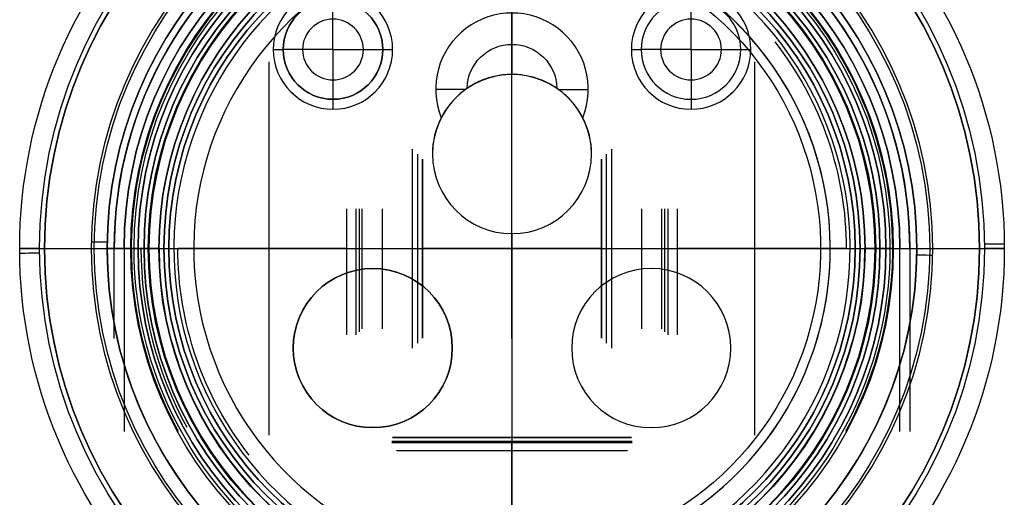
# Model space of a CAD drawing. Header units: centimetres. Extents: x -47.8 to 2.5, y -24.6 to 2.8.
# Tile 15 of 17: x -32.5 to -27.5, y -1.3 to 1.2. Entities that reach past the tile are written whole.
import ezdxf

# ---------------------------------------------------------------- set-up
doc = ezdxf.new("R2010")
doc.units = ezdxf.units.CM
doc.layers.add('Default', color=7, linetype='Continuous', true_color=0x000000)

# ---------------------------------------------------------------- blocks, each defined once
blk = doc.blocks.new('1885_JCZ_AF3')
at = {"layer": 'Default'}
for p, q in [((0, 54.3, 18.8), (0, 54.50000001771, 19.00000001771)), ((0, 54.3, -18.79999999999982), (0, 54.50000001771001, -19.00000001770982)), ((18.8, 54.3), (19.00000001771, 54.50000001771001)), ((0, 54.3, -18.8), (0, 52.87251213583, -18.8)), ((0, 54.3, 18.8), (0, 52.87251213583, 18.8)), ((0, 52.60857197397, 20.35), (0, 5.799999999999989, 20.35)), ((0, 52.60857197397, -20.35), (0, 5.799999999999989, -20.35)), ((0, 51.32748786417, -18.8), (0, 44.07251213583, -18.8)), ((0, 51.32748786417, 18.8), (0, 44.07251213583, 18.8)), ((0, 42.52748786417, -18.8), (0, 39.3, -18.8)), ((0, 42.52748786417, 18.8), (0, 39.3, 18.8)), ((0, 38.25, 17.75), (0, 39.3, 18.8)), ((0, 38.25, -17.75), (0, 39.3, -18.8)), ((0, 38.25, 17.75), (0, 6, 17.75)), ((0, 38.25, -17.75), (0, 6, -17.75)), ((17.75, 6), (-17.75, 6)), ((-9, 5.499999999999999, 7.5), (-9, 6, 7)), ((-9, 5.499999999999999, 12.5), (-9, 6, 13)), ((-7, 0, -9), (-7, 6, -9)), ((-7, 0, -1), (-7, 6, -1)), ((0, 6, 17.75), (0, 6, 8.749999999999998)), ((0, 6, 0.7499999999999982), (0, 6, -17.75)), ((0, 0, 0.75), (0, 5.999999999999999, 0.75)), ((0, 1.854041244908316, 8.75), (0, 5.999999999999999, 8.75)), ((7, 6, -9), (7, -1.332267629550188e-15, -9)), ((7, 6, -1), (7, -1.332267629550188e-15, -1)), ((9, 5.499999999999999, 7.5), (9, 6, 7)), ((9, 5.499999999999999, 12.5), (9, 6, 13)), ((-9, 2, 12.5), (-9, 5.5, 12.5)), ((-9, 2, 7.5), (-9, 5.5, 7.5)), ((9, 5.5, 12.5), (9, 2, 12.5)), ((9, 5.5, 7.5), (9, 2, 7.5)), ((-21.15, 5), (-23.75, 5)), ((0, 5, 23.75), (0, 5, 21.15)), ((0, 5, -21.15), (0, 5, -23.75)), ((23.75, 5), (21.15, 5)), ((0, 4, -24.75), (0, -8.770761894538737e-15, -24.75)), ((0, 4, 24.75), (0, -8.770761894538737e-15, 24.75)), ((-9, 0.4978484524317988, 10), (-9, 2.000000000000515, 7.500000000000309)), ((-9, 0.4978484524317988, 10), (-9, 2.000000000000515, 12.49999999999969)), ((9, 0.4978484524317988, 10), (9, 2.000000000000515, 7.500000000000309)), ((9, 0.4978484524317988, 10), (9, 2.000000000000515, 12.49999999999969)), ((-21, 1.8), (-23.5, 1.8)), ((1.4210854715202e-14, 1.85407687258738, 8.750018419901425), (1.4210854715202e-14, -3.176903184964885e-13, 11.83572051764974)), ((0, 1.8, 21), (0, -6.716849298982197e-15, 21)), ((0, 1.8, -21), (0, -6.716849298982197e-15, -21)), ((-1.77635683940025e-15, 1.8, 23.5), (-1.77635683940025e-15, 1.8, 21)), ((-1.77635683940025e-15, 1.8, -21), (-1.77635683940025e-15, 1.8, -23.5)), ((0, 1.8, 23.5), (0, -6.716849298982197e-15, 23.5)), ((0, 1.8, -23.5), (0, -6.716849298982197e-15, -23.5)), ((23.5, 1.8), (21, 1.8)), ((-2.329262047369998, 0.9051715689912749, 8), (-3.835720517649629, -2.564615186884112e-13, 8)), ((2.329259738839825, 0.9051729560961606, 8), (3.835720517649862, -3.795297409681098e-13, 8)), ((-23.49999999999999, 0), (-24.74999999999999, 0)), ((21, 0), (-21, 0)), ((0, 0, 24.75), (0, 0, 23.5)), ((0, 0, -23.49999999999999), (0, 0, -24.74999999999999)), ((0, 0, 21), (0, 0, 11.8357205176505)), ((0, 0, 0.75), (0, 0, -21)), ((24.75, 0), (23.5, 0))]:
    blk.add_line(p, q, dxfattribs=at)
at = {"layer": 'Default', "extrusion": (-8.090235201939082e-06, 5.603617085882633e-06, 0.9999999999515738)}
blk.add_arc((-18.34999999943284, 52.60857199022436, 0.0004594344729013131), 1.999999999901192, 108.9655755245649, 180.0000005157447, dxfattribs=at)
at = {"layer": 'Default', "extrusion": (0.000163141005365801, 0, 0.9999999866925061)}
blk.add_arc((-18.35, 52.60857199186), 2, 108.9655755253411, 180, dxfattribs=at)
at = {"layer": 'Default', "extrusion": (0, -1, 0)}
for centre, radius, start, end in [((-1.359665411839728e-15, 1.778497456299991e-13, -54.50000001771), 19.00000001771, 179.9999990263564, 1.111739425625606e-06), ((4.16691664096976e-16, -1.058791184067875e-22, -54.50000001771), 19.00000001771, 1.111739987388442e-06, 179.9999990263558), ((0, 0, -53.586256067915), 18.8, 180, 0), ((0, 0, -53.586256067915), 18.8, 0, 180), ((-1.776356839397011e-15, -1.227845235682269e-25, -52.60857197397), 20.35, 2.991005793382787e-10, 180.0000000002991), ((3.239482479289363e-27, -3.877409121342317e-26, -52.60857197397), 20.35, 180.0000000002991, 2.991075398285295e-10), ((-7.069900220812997e-13, 0, -52.1), 19.16500000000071, 180, 0), ((7.069900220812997e-13, 0, -52.1), 19.16500000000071, 7.016709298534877e-15, 180), ((0, 0, -51.32748786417), 18.8, 180, 0), ((-1.77635683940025e-15, 0, -51.32748786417), 18.8, 7.016709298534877e-15, 180), ((0, 0, -47.7), 18.8, 180, 0), ((0, 0, -47.7), 18.8, 0, 180), ((7.105427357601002e-13, 0, -43.3), 19.16500000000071, 7.016709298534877e-15, 180), ((-7.069900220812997e-13, 0, -43.3), 19.16500000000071, 180, 0), ((0, 0, -42.52748786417), 18.8, 180, 0), ((1.77635683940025e-15, 0, -42.52748786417), 18.8, 7.016709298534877e-15, 180), ((0, 0, -40.913743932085), 18.8, 180, 0), ((0, 0, -40.913743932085), 18.8, 0, 180), ((0, 0, -38.25), 17.75, 180, 0), ((0, 0, -29.204285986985), 20.35, 0, 180), ((0, 0, -29.204285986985), 20.35, 180, 0), ((0, 0, -22.125), 17.75, 0, 180), ((0, 0, -22.125), 17.75, 180, 0), ((0, 0, -5), 23.75, 180, 0), ((0, 0, -5), 23.75, 0, 180), ((0, 0, -5), 23.75, 180, 0), ((0, 0, -5), 23.75, 0, 180), ((0, 0, -4), 24.75, 180, 0), ((0, 0, -4), 24.75, 0, 180), ((9, 10, -3.75), 2.5, 0, 180), ((9, 10, -3.75), 2.5, 180, 0), ((7, -5, -2.999999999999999), 4, 180, 0), ((7, -5, -2.999999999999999), 4, 0, 180), ((0, 0, -1.999999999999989), 24.75, 180, 0), ((0, 0, -1.999999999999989), 24.75, 0, 180), ((0, 0, -1.8), 23.5, 7.016709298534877e-15, 180), ((0, 0, -1.8), 23.5, 180, 0), ((0, 0, -1.8), 21, 7.016709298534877e-15, 180), ((0, 0, -1.8), 21, 180, 0), ((0, 0, -0.8999999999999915), 23.5, 0, 180), ((0, 0, -0.8999999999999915), 23.5, 180, 0), ((0, 0, -0.8999999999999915), 21, 0, 180), ((0, 0, -0.8999999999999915), 21, 180, 0), ((1.4210854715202e-14, 8, -0.9461574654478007), 2.261050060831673, 1.212517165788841, 178.7883733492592), ((0, 0), 24.75, 180, 0), ((0, 0), 24.75, 7.016709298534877e-15, 180), ((0, 0), 21, 7.016709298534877e-15, 180), ((0, 0), 21, 180, 0)]:
    blk.add_arc(centre, radius, start, end, dxfattribs=at)
at = {"layer": 'Default', "extrusion": (-0.9999999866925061, 0, 0.000163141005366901)}
blk.add_arc((-52.60857199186, -18.35), 2, 198.9655755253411, 270, dxfattribs=at)
at = {"layer": 'Default', "extrusion": (0.9999999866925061, 0, -0.000163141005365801)}
blk.add_arc((52.60857199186, 18.35), 2, 18.96557552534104, 90, dxfattribs=at)
at = {"layer": 'Default', "extrusion": (-0.000163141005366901, 0, -0.9999999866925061)}
blk.add_arc((-18.35, 52.60857199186), 2, 108.9655755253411, 180, dxfattribs=at)
at = {"layer": 'Default', "extrusion": (7.57798364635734e-06, 5.603617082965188e-06, -0.9999999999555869)}
blk.add_arc((-18.34999999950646, 52.60857199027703, 0.0004490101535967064), 1.999999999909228, 108.9655755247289, 180.00000051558, dxfattribs=at)
at = {"layer": 'Default', "extrusion": (0, 1, 0)}
for centre, radius, start, end in [((0, 0, 54.3), 18.8, 7.016709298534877e-15, 180), ((0, 0, 54.3), 18.8, 180, 0), ((0, 0, 52.87251213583), 18.8, 180, 0), ((-1.77635683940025e-15, 0, 52.87251213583), 18.8, 7.016709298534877e-15, 180), ((0, 0, 44.07251213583), 18.8, 180, 0), ((-1.77635683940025e-15, 0, 44.07251213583), 18.8, 7.016709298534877e-15, 180), ((0, 0, 39.3), 18.8, 180, 0), ((0, 0, 39.3), 18.8, 0, 180), ((0, 0, 38.25), 17.75, 7.016709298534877e-15, 180), ((0, 0, 6), 17.75, 0, 180), ((0, 0, 6), 17.75, 180, 0), ((9, 10, 6), 3, 180, 0), ((9, 10, 6), 3, 0, 180), ((7, -5, 6), 4, 180, 0), ((7, -5, 6), 4, 0, 180), ((0, 4.75, 6), 4, 180, 0), ((0, 4.75, 6), 4, 0, 180), ((-7, -5, 6), 4, 180, 0), ((-7, -5, 6), 4, 1.272221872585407e-14, 180), ((-9, 10, 6), 3, 180, 0), ((-9, 10, 6), 3, 0, 180), ((-2.05218420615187e-54, 7.174648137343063e-43, 5.8), 20.35, 180, 0), ((1.154353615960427e-54, -7.174648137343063e-43, 5.8), 20.35, 7.016709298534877e-15, 180), ((9, 10, 5.5), 2.5, 180, 0), ((9, 10, 5.5), 2.5, 0, 180), ((-9, 10, 5.5), 2.5, 180, 0), ((-9, 10, 5.5), 2.5, 0, 180), ((-3.707785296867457e-53, 0, 5), 21.15, 180, 0), ((4.936400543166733e-53, 0, 5), 21.15, 7.016709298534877e-15, 180), ((9, 10, 3.75), 2.5, 0, 180), ((9, 10, 3.75), 2.5, 180, 0), ((7, -5, 2.999999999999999), 4, 180, 0), ((7, -5, 2.999999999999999), 4, 0, 180), ((0, 4.75, 3), 4, 180, 0), ((0, 4.75, 3), 4, 0, 180), ((9, 10, 2), 2.5, 0, 180), ((9, 10, 2), 2.5, 180, 0), ((-9, 10, 2), 2.5, 0, 180), ((-9, 10, 2), 2.5, 180, 0), ((9, 10, 1.415004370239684), 1.52640377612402, 180, 0), ((9, 10, 1.415004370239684), 1.52640377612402, 0, 180), ((-9, 10, 1.415004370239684), 1.52640377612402, 180, 0), ((-9, 10, 1.415004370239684), 1.52640377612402, 0, 180), ((7, -5), 4, 180, 0), ((7, -5), 4, 0, 180), ((-2.001427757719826e-13, 8.000000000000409), 3.83572051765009, 338.1597969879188, 201.8402030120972), ((0, 4.75), 4, 180, 0), ((-6.03161964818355e-12, 4.74999999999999), 4.000000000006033, 1.399444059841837e-13, 27.11381519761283), ((-7, -5), 4, 180, 0), ((-7, -5), 4, 1.272221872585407e-14, 180), ((1.84430248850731e-12, 4.750000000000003), 4.000000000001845, 152.8861848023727, 180), ((0, 0), 23.5, 0, 180), ((0, 0), 23.5, 180, 0)]:
    blk.add_arc(centre, radius, start, end, dxfattribs=at)
at = {"layer": 'Default'}
for centre, radius, start, end in [((-18.16499999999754, 52.1), 1.000000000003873, 129.4199844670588, 180), ((-18.16499999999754, 52.1), 1.000000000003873, 180, 230.5800155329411), ((-18.16499999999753, 43.3), 1.000000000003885, 129.419984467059, 180), ((18.16499999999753, 43.3), 1.00000000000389, 359.9999999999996, 50.58001553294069), ((-18.16499999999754, 43.29999999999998), 1.000000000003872, 179.9999999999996, 230.5800155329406), ((18.16499999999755, 43.3), 1.000000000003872, 309.4199844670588, 0)]:
    blk.add_arc(centre, radius, start, end, dxfattribs=at)
at = {"layer": 'Default', "extrusion": (-1, 0, 0)}
for centre, start, end in [((-52.1, -18.165), 219.4199844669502, 270), ((-52.1, -18.165), 270, 320.5800155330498), ((-43.3, -18.165), 219.4199844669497, 270), ((-43.3, -18.165), 270, 320.5800155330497)]:
    blk.add_arc(centre, 1, start, end, dxfattribs=at)
at = {"layer": 'Default', "extrusion": (1, 0, 0)}
for centre, start, end in [((52.1, 18.165), 39.41998446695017, 90), ((52.1, 18.165), 90, 140.5800155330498), ((43.3, 18.165), 39.41998446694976, 90), ((43.3, 18.165), 90, 140.5800155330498)]:
    blk.add_arc(centre, 1, start, end, dxfattribs=at)
at = {"layer": 'Default', "extrusion": (0, 0, -1)}
for centre, radius, start, end in [((-18.16499999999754, 52.1), 1.000000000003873, 129.4199844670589, 180), ((-18.16499999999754, 52.1), 1.000000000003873, 180, 230.5800155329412), ((21.15, 5.799999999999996), 0.7999999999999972, 179.9999999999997, 270), ((-21.15, 5.799999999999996), 0.7999999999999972, 270, 2.544443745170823e-13), ((23.75, 4), 1, 0, 90), ((-23.75, 4), 1, 90, 180)]:
    blk.add_arc(centre, radius, start, end, dxfattribs=at)
at = {"layer": 'Default', "extrusion": (-0.01627420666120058, 0, 0.9998675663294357)}
blk.add_arc((-5.8, -21.15), 0.8, 0, 90, dxfattribs=at)
at = {"layer": 'Default', "extrusion": (0.9998675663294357, 0, 0.01627420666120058)}
blk.add_arc((5.8, 21.15), 0.8, 180, 270, dxfattribs=at)
at = {"layer": 'Default', "extrusion": (-0.9998675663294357, 0, -0.01627420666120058)}
blk.add_arc((-5.8, -21.15), 0.8, 0, 90, dxfattribs=at)
at = {"layer": 'Default', "extrusion": (0.01627420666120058, 0, -0.9998675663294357)}
blk.add_arc((5.8, 21.15), 0.8, 180, 270, dxfattribs=at)
at = {"layer": 'Default', "extrusion": (0.009874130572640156, 0, 0.9999512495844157)}
blk.add_arc((-23.75, 4), 1, 89.9999999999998, 180, dxfattribs=at)
at = {"layer": 'Default', "extrusion": (-0.9999512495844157, 0, 0.009874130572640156)}
blk.add_arc((-4, -23.75), 1, 179.9999999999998, 270, dxfattribs=at)
at = {"layer": 'Default', "extrusion": (0.9999512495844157, 0, -0.009874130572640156)}
blk.add_arc((4, 23.75), 1, 359.9999999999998, 90, dxfattribs=at)
at = {"layer": 'Default', "extrusion": (-0.009874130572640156, 0, -0.9999512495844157)}
blk.add_arc((-23.75, 4), 1, 89.9999999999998, 180, dxfattribs=at)
at = {"layer": 'Default'}
for points, degree in [([(-19.00000001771, 54.50000001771, 3.228726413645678e-07), (-18.900000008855, 54.400000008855, 1.614363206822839e-07), (-18.8, 54.3)], 2), ([(18.8, 54.3), (18.900000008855, 54.400000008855, 1.843334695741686e-07), (19.00000001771, 54.50000001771, 3.686669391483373e-07)], 2), ([(-18.8, 52.87251213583), (-18.8, 53.586256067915), (-18.8, 54.3)], 2), ([(18.8, 54.3), (18.8, 53.586256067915), (18.8, 52.87251213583)], 2), ([(-20.35, 52.60857197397), (-20.35, 29.204285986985), (-20.35, 5.8)], 2), ([(20.35, 5.8), (20.35, 29.204285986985), (20.35, 52.60857197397)], 2), ([(-18.8, 44.07251213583), (-18.8, 47.7), (-18.8, 51.32748786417)], 2), ([(18.8, 51.32748786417), (18.8, 47.7), (18.8, 44.07251213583)], 2), ([(-18.8, 39.3), (-18.8, 40.913743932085), (-18.8, 42.52748786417)], 2), ([(18.8, 42.52748786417), (18.8, 40.913743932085), (18.8, 39.3)], 2), ([(-18.8, 39.3), (-18.275, 38.775), (-17.75, 38.25)], 2), ([(17.75, 38.25), (18.275, 38.775), (18.8, 39.3)], 2), ([(-17.75, 38.25), (-17.75, 22.125), (-17.75, 6)], 2), ([(17.75, 6), (17.75, 22.125), (17.75, 38.25)], 2), ([(-11.5, 5.5, 10), (-11.75, 5.75, 10), (-12, 6, 10)], 2), ([(-11, 0, -5), (-11, 3, -5), (-11, 6, -5)], 2), ([(-6, 6, 10), (-6.25, 5.75, 10), (-6.5, 5.5, 10)], 2), ([(-4, 0, 4.75), (-4, 3, 4.75), (-4, 6, 4.75)], 2), ([(-3, 6, -5), (-3, 3, -5), (-3, 0, -5)], 2), ([(3, 0, -5), (3, 3, -5), (3, 6, -5)], 2), ([(4, 6, 4.75), (4, 3, 4.75), (4, 0, 4.75)], 2), ([(6.5, 5.5, 10), (6.25, 5.75, 10), (6, 6, 10)], 2), ([(11, 6, -5), (11, 3, -5), (11, 0, -5)], 2), ([(12, 6, 10), (11.75, 5.75, 10), (11.5, 5.5, 10)], 2), ([(-11.5, 5.5, 10), (-11.5, 3.75, 10), (-11.5, 2, 10)], 2), ([(-6.5, 2, 10), (-6.5, 3.75, 10), (-6.5, 5.5, 10)], 2), ([(6.5, 5.5, 10), (6.5, 3.75, 10), (6.5, 2, 10)], 2), ([(11.5, 2, 10), (11.5, 3.75, 10), (11.5, 5.5, 10)], 2), ([(-24.75, 0), (-24.75, 2), (-24.75, 4)], 2), ([(24.75, 4), (24.75, 1.999999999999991), (24.75, -1.875735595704e-14)], 2), ([(-9, 0.4978484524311, 10), (-10.25, 1.24892422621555, 10), (-11.5, 2, 10)], 2), ([(-9, 0.4978484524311, 10), (-7.75, 1.24892422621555, 10), (-6.5, 2, 10)], 2), ([(9, 0.4978484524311, 10), (7.75, 1.24892422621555, 10), (6.5, 2, 10)], 2), ([(9, 0.4978484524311, 10), (10.25, 1.24892422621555, 10), (11.5, 2, 10)], 2), ([(-23.5, 1.8), (-23.5, 0.9), (-23.5, 0)], 2), ([(-21, 1.8), (-21, 0.9), (-21, 0)], 2), ([(-3.560411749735, 0, 6.573038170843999), (-3.449074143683, 0.1107022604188, 6.790481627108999), (-3.198704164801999, 0.3256705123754, 7.181046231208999), (-2.788093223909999, 0.6195490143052, 7.637547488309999), (-2.365592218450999, 0.8872088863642, 7.989477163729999), (-1.947680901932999, 1.128433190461, 8.254291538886), (-1.543249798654, 1.343482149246, 8.448550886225), (-1.157330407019, 1.53092632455, 8.585608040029), (-0.7913092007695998, 1.686882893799, 8.676480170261), (-0.4511848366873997, 1.799846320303, 8.728915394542), (-0.1402145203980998, 1.857592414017, 8.751366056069), (0.1617297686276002, 1.855359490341, 8.750552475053), (0.4722349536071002, 1.793982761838, 8.72645067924), (0.8109573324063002, 1.679152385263, 8.672431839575), (1.175280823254, 1.522602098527, 8.580092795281), (1.558975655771, 1.335411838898, 8.441890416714), (1.961304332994, 1.120840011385, 8.246608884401), (2.37648329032, 0.8805851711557, 7.981376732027), (2.795685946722, 0.6143653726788, 7.629931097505), (3.201913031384, 0.3230155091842, 7.176331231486), (3.449991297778, 0.1097903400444, 6.788690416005), (3.560411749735, 0, 6.573038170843)], 3), ([(21, -1.310063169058e-14), (21, 0.8999999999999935), (21, 1.8)], 2), ([(23.5, -1.328133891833e-14), (23.5, 0.8999999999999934), (23.5, 1.8)], 2)]:
    blk.add_open_spline(points, degree=degree, dxfattribs=at)
blk = doc.blocks.new('1891CRO123')
at = {"layer": 'Default'}
blk.add_line((-9.5, 13.21723175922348, -5.240782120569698), (-9.5, 13.21723175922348, 5.240782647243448), dxfattribs=at)
at = {"layer": 'Default', "extrusion": (0, 0, -1)}
for centre, radius, start, end in [((9.839773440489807e-11, -16.61034277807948), 31.99999999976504, 55.15009542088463, 72.23994418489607), ((0, -16.61034277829), 30.19751077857, 59.08656606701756, 70.3322479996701)]:
    blk.add_arc(centre, radius, start, end, dxfattribs=at)
at = {"layer": 'Default', "extrusion": (-1, 0, 0)}
for centre, radius, start, end in [((16.61034277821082, 0, 9.761006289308), 30.47495293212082, 168.5728835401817, 180), ((16.61034277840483, -8.348877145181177e-14, 9.761006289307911), 30.47495293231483, 179.9999999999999, 191.4271164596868), ((16.6103427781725, -2.373528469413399e-11, 9.7), 30.48448447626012, 168.5728835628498, 191.4271164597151), ((16.61034408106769, 2.633368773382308e-07, 9.5), 30.28448580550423, 168.5728845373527, 191.4271164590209), ((16.61034277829, 0, 9.5), 29.37745187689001, 168.2151402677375, 191.7849112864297), ((16.61034277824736, -8.809821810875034e-13, 10.16343468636), 28.43579175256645, 168.2150881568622, 191.784911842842)]:
    blk.add_arc(centre, radius, start, end, dxfattribs=at)
at = {"layer": 'Default', "extrusion": (1, 0, 0)}
blk.add_arc((-16.61037471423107, -6.663018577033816e-06, -9.500000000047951), 29.37748450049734, 348.2151141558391, 11.78491184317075, dxfattribs=at)
at = {"layer": 'Default', "extrusion": (0, -1, 0)}
for centre, radius, start, end in [((1.427410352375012e-55, 0, -9.650515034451), 18.28571428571, 7.016709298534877e-15, 180), ((-1.427410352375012e-55, 0, -9.650515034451), 18.28571428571, 180, 0), ((0, 0, -9.240189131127), 18.5, 180, 0), ((1.410876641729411e-55, 0, -9.240189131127), 18.5, 7.016709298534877e-15, 180), ((-5.86608539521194e-11, -4.544187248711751e-11, -9.297444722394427), 15.51374242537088, 34.16204702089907, 180.300372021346), ((-2.133727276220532e-55, 0, -7.790189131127), 17.25, 180, 0), ((2.133727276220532e-55, 0, -7.790189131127), 17.25, 7.016709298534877e-15, 180), ((0, 0, -7.140189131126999), 17.25, 0, 180), ((0, 0, -7.140189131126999), 17.25, 180, 0), ((0, 0, -5.990189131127), 18.5, 180, 0), ((0, 0, -6.240189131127), 18.25, 180, 0), ((0, 0, -6.240189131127), 18.25, 0, 180), ((0, 0, -6.240189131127), 17.5, 0, 180), ((0, 0, -6.240189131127), 17.5, 180, 0), ((-5.910601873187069e-58, -1.121038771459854e-44, 1.009810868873), 17.25, 180, 3.723524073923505e-44), ((0, 0, 1.009810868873), 17.25, 0, 180), ((0, 0, 1.659810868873), 17.25, 0, 180), ((0, 0, 1.659810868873), 17.25, 180, 0), ((0, 0, 2.809810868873), 18.5, 180, 0), ((0, 0, 2.809810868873), 18.5, 0, 180), ((0, 0, 2.559810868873), 18.25, 0, 180), ((0, 0, 2.559810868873), 18.25, 180, 0), ((0, 0, 2.559810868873), 17.5, 180, 0), ((0, 0, 2.559810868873), 17.5, 0, 180), ((0, 0, 5), 17.5, 0, 180), ((0, 0, 5), 17.5, 180, 0)]:
    blk.add_arc(centre, radius, start, end, dxfattribs=at)
at = {"layer": 'Default', "extrusion": (0, 1, 0)}
for centre, radius, start, end in [((0, 0, 8.765189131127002), 18.5, 180, 0), ((0, 0, 8.765189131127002), 18.5, 0, 180), ((-1.158717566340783e-11, -8.881784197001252e-16, 8.439500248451), 15.99999999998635, 359.6996279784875, 148.034281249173), ((0, 0, 8.290189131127), 18.5, 180, 0), ((0, 0, 8.290189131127), 18.5, 0, 180), ((0, 0, 8.040189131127), 18.25, 0, 180), ((0, 0, 8.040189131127), 18.25, 180, 0), ((-7.550709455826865e-55, -7.174648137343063e-43, 8.040189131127), 17.5, 180, 2.349011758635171e-42), ((7.550709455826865e-55, 7.174648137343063e-43, 8.040189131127), 17.5, 7.016709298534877e-15, 180), ((0, 0, 6.490189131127), 17.25, 7.016709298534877e-15, 180), ((0, 0, 6.490189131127), 17.25, 180, 0), ((0, 0, 5.990189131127), 18.5, 7.016709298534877e-15, 180), ((0, 0, 2.740189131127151), 18.5, 180, 0), ((0, 0, 2.740189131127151), 18.5, 0, 180), ((0, 0, 2.2197501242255), 16, 211.965718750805, 148.034281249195), ((0, 0, -0.5098108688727), 18.5, 180, 0), ((0, 0, -0.5098108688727), 18.5, 0, 180), ((0, 0, -0.7598108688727), 18.25, 0, 180), ((0, 0, -0.7598108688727), 18.25, 180, 0), ((-1.197341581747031e-54, 0, -0.7598108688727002), 17.5, 180, 0), ((1.268809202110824e-54, 0, -0.7598108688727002), 17.5, 7.016709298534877e-15, 180), ((0, 0, -2.309810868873), 17.25, 7.016709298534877e-15, 180), ((0, 0, -2.309810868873), 17.25, 180, 0), ((0, 0, -3.4049054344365), 18.5, 180, 0), ((0, 0, -3.4049054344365), 18.5, 0, 180), ((0, 0, -4), 18.5, 7.016709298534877e-15, 180), ((0, 0, -4), 18.5, 180, 0), ((-1.158717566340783e-11, -8.881784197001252e-16, -4), 15.99999999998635, 211.965718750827, 148.034281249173), ((1.037214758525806e-11, 8.881784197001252e-16, -5), 17.00000000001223, 211.9657187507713, 148.0342812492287), ((0, 0, -5), 17, 211.9657187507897, 148.0342812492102)]:
    blk.add_arc(centre, radius, start, end, dxfattribs=at)
blk = doc.blocks.new('1887CRO_TL4')
at = {"layer": 'Default'}
for p, q in [((0, 15, 4.52803662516), (0, 15, -19.5)), ((-8.327495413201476, 13), (-16.79979246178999, 13)), ((-12.2083922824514, 13, 9.379965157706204), (-12.2083922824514, 13, -9.3799651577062)), ((4.5, 13), (-4.5, 13)), ((0, 13, 4.5), (0, 13, -4.5)), ((16.79979246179, 13), (8.327495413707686, 13)), ((12.2083922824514, 13, 9.379965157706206), (12.2083922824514, 13, -9.379965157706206)), ((-7.676583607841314, 6.74345592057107, -1.999999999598), (-7.676583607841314, 6.74345592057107, 4.177611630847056)), ((-4.5, 6.75, 4.5), (-4.5, 6.75, -4.5)), ((4.5, 6.75, -4.5), (4.5, 6.75, 4.5)), ((7.676583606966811, 6.74345588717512, 4.177611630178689), (7.676583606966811, 6.74345588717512, -1.999999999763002)), ((-4.75, 0.25, -4.75), (-4.75, 0.25, 4.75)), ((4.75, 0.25, 4.75), (4.75, 0.25, -4.75))]:
    blk.add_line(p, q, dxfattribs=at)
at = {"layer": 'Default', "extrusion": (0, -1, 0)}
for centre, radius, start, end in [((0, 0, -15), 19.5, 180, 0), ((6.990924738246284e-25, -6.462348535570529e-27, -14.5), 20, 180, 2.142421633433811e-11), ((1.078337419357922e-11, -2.331468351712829e-14, -13), 16.79979246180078, 141.8372260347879, 180.0000000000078), ((0, -1.24344978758e-14, -13), 16.79979246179, 179.9410613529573, 180.0000000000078), ((-1.069633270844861e-11, -6.661338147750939e-15, -13), 16.7997924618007, 321.8372260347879, 7.845181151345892e-12), ((4.440892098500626e-14, 1.56274992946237e-12, -9.5), 19.12399958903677, 151.2388205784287, 180.6586695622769), ((1.402357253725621e-16, 1.579181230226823e-12, -9.5), 19.12399958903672, 180.6586695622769, 28.76117942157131)]:
    blk.add_arc(centre, radius, start, end, dxfattribs=at)
at = {"layer": 'Default', "extrusion": (0, 1, 0)}
for centre, radius, start, end in [((0, 0, 12.25), 20, 180, 0), ((4.781781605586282e-32, -1.243449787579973e-14, 12.34202014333), 17.73948508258, 359.9999999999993, 179.9999999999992), ((2.54459009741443e-24, -2.98883619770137e-26, 10), 20, 180, 4.087394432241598e-11), ((0, 0, 9.5), 19.5, 180, 0), ((-5.659472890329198e-11, -2.220446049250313e-15, 9.828989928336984), 18.6541532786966, 359.9999999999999, 28.76117942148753)]:
    blk.add_arc(centre, radius, start, end, dxfattribs=at)
at = {"layer": 'Default'}
blk.add_arc((19.5, 10), 0.5, 270, 0, dxfattribs=at)
for points in [[(-19.5, 15), (-19.5, 15, 2.26401831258), (-19.5, 15, 4.52803662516)], [(19.5, 15.00000000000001, 4.528036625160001), (19.5, 15, 2.264018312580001), (19.5, 15)], [(-20, 10), (-20, 12.25), (-20, 14.5)], [(-20, 14.5, 4.52803662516), (-20, 14.5, 2.26401831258), (-20, 14.5)], [(20, 14.5), (20, 12.25), (20, 10)], [(-8.327495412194, 13, -2), (-8.327495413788, 12.99999788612, 1.164347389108), (-8.327495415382, 12.99999577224, 4.328694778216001)], [(-4.5, 13, 4.5), (-4.5, 13), (-4.5, 13, -4.5)], [(4.5, 13, -4.5), (4.5, 13), (4.5, 13, 4.5)], [(8.327495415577, 12.99999682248, 4.328694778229), (8.3274954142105, 12.99999841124, 1.1643473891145), (8.327495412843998, 13, -2)], [(-7.827654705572, 12.51308878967, 4.328694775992), (-7.827660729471, 12.513088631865, 1.164347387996), (-7.82766675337, 12.51308847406, -2)], [(7.82766675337, 12.51308847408, -2), (7.827662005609, 12.513088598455, 1.164347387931), (7.827657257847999, 12.51308872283, 4.328694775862)], [(17.73948508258, 12.34202014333), (18.19681918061, 11.0855050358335), (18.65415327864, 9.828989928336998)], [(20, 10), (20, 10, 4.600850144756), (20, 10, 9.201700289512)], [(-19.5, 9.5), (-19.5, 9.499999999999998, 4.600850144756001), (-19.5, 9.499999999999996, 9.201700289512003)], [(19.5, 9.5, 9.201700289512), (19.5, 9.5, 4.600850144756), (19.5, 9.5)], [(-7.525500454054, 0.973823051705, 4.026528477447), (-7.525500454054, 0.9738230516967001, 1.0132642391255), (-7.525500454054, 0.9738230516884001, -1.999999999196)], [(-4.5, 0.5, -4.5), (-4.5, 0.5), (-4.5, 0.5, 4.5)], [(4.5, 0.5, 4.5), (4.5, 0.5), (4.5, 0.5, -4.5)], [(7.525500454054, 0.9738230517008, 4.026528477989), (7.525500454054, 0.97382305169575, 1.0132642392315), (7.525500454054, 0.9738230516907, -1.999999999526)], [(-6.525843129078, 0, -2), (-6.525843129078, 0, 1.0132642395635), (-6.525843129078, 0, 4.026528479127)], [(-5, 0, 5), (-5, 0), (-5, 0, -5)], [(5, 0, -5), (5, 0), (5, 0, 5)], [(6.525843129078, 0, 4.026528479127), (6.525843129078, 0, 1.0132642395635), (6.525843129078, 0, -2)]]:
    blk.add_open_spline(points, degree=2, dxfattribs=at)
blk = doc.blocks.new('A3814D_JCZ_AF1_ASM')
at = {"layer": 'Default', "extrusion": (0, 0, -1)}
blk.add_blockref('1887CRO_TL4', (0, 49.6), dxfattribs=at)
at = {"layer": 'Default', "extrusion": (-1, 0, 0), "rotation": 90}
blk.add_blockref('1891CRO123', (-45, 0), dxfattribs=at)
at = {"layer": 'Default'}
blk.add_blockref('1885_JCZ_AF3', (0, 0), dxfattribs=at)
blk = doc.blocks.new('F3814N_ASM')
at = {"layer": 'Default', "extrusion": (0, 0, -1)}
blk.add_blockref('A3814D_JCZ_AF1_ASM', (300, 0), dxfattribs=at)

msp = doc.modelspace()

# ---------------------------------------------------------------- block references
at = {"layer": 'Default', "extrusion": (0, -1, 0), "xscale": 0.1, "yscale": 0.1, "zscale": 0.1}
msp.add_blockref('F3814N_ASM', (0, 0), dxfattribs=at)

doc.saveas('drawing.dxf')
